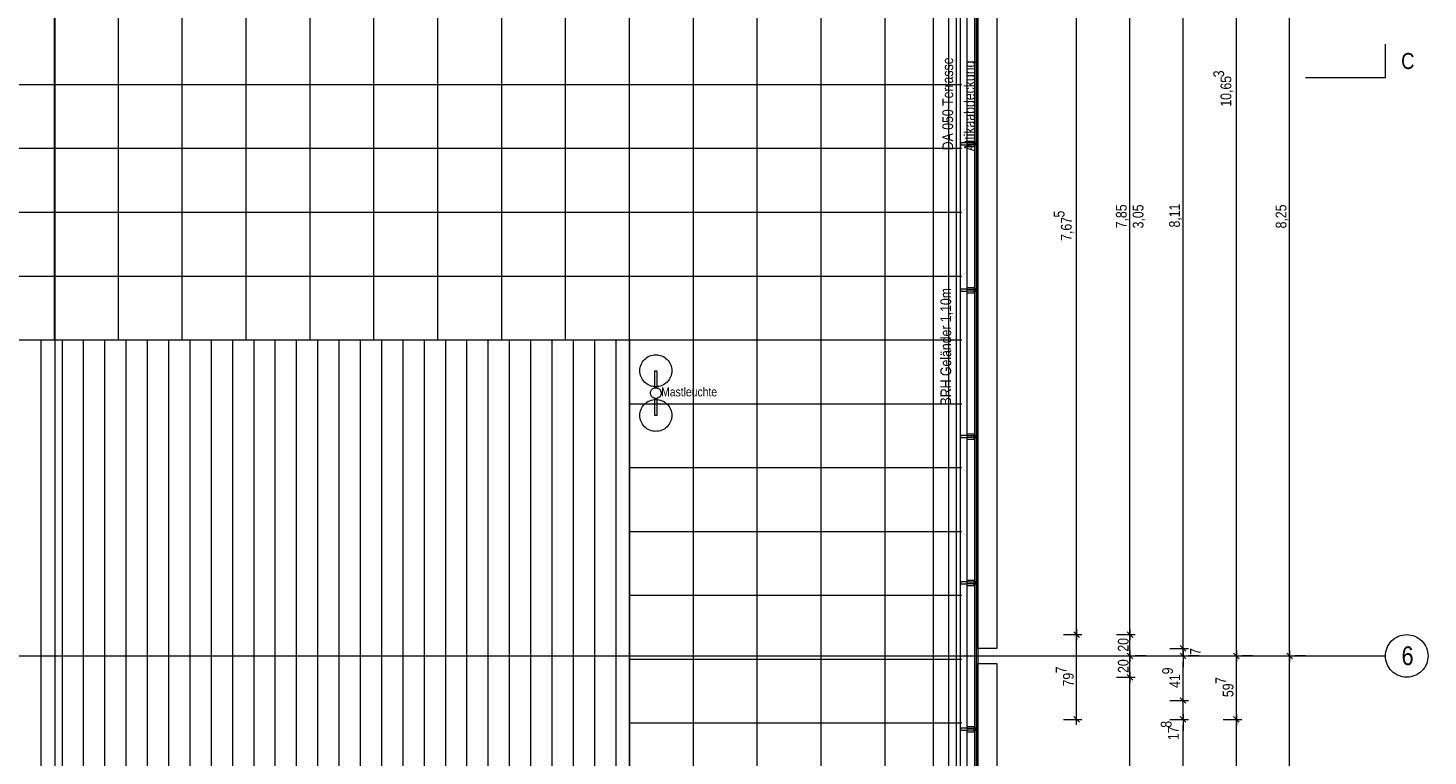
# Model space of a CAD drawing. Extents: x -620 to 3480, y 62 to 1112.
# Tile 43 of 76: x -169 to 94, y 363 to 499. Entities that reach past the tile are written whole.
import ezdxf
from ezdxf.lldxf.tags import DXFTag

# ---------------------------------------------------------------- set-up
doc = ezdxf.new("R2010")
doc.units = 0
doc.layers.get('0').update_dxf_attribs({"lineweight": 13})
for name, color, linetype, lineweight, true_color in [('30 -33 Aussenwände- 7 Fassade_ Elemente', 7, 'Continuous', 9, 0x00aacc), ('30 -36 Dächer- 3 Dachbeläge', 7, 'Continuous', 15, 0x9999ff), ('30 -36 Dächer- 4 Dachbekleidungen', 7, 'Continuous', 9, 0xccccff), ('70 -72 Beschriftung- 1 Beschriftung allgemein', 7, 'Continuous', 9, 0xff6633), ('70 -76 Bemaßung- 2 Allgemein', 7, 'Continuous', 5, 0x6666cc)]:
    doc.layers.add(name, color=color, linetype=linetype, lineweight=lineweight, true_color=true_color)
for name, color, linetype, lineweight in [('60- 61 allgemeine Ausstattung- 4 Terrassen', 7, 'Continuous', 9), ('70 -71 Achsen- 1 Gebäudeachsen', 7, 'STRICHPUNKT2-A06GA2HU8I', 18), ('70 -72 Beschriftung- 6 Schnittverläufe', 7, 'STRICHPUNKT2-A06GA2HU8I', 25)]:
    doc.layers.add(name, color=color, linetype=linetype, lineweight=lineweight)
doc.styles.get("Standard").update_dxf_attribs({"font": 'ARIALN.TTF'})
tags = doc.linetypes.add('STRICHPUNKT2-A06GA2HU8I', pattern=[12.7, 6.35, -3.175, 0, -3.175]).pattern_tags.tags
tags[10:11] = [DXFTag(74, 4), DXFTag(75, 0), DXFTag(340, '0'), DXFTag(46, 0.0), DXFTag(50, 0.0), DXFTag(44, 0.0), DXFTag(45, 0.0)]
tags[8:9] = [DXFTag(74, 4), DXFTag(75, 0), DXFTag(340, '0'), DXFTag(46, 0.0), DXFTag(50, 0.0), DXFTag(44, 0.0), DXFTag(45, 0.0)]
tags[6:7] = [DXFTag(74, 4), DXFTag(75, 0), DXFTag(340, '0'), DXFTag(46, 0.0), DXFTag(50, 0.0), DXFTag(44, 0.0), DXFTag(45, 0.0)]
tags[4:5] = [DXFTag(74, 4), DXFTag(75, 0), DXFTag(340, '0'), DXFTag(46, 0.0), DXFTag(50, 0.0), DXFTag(44, 0.0), DXFTag(45, 0.0)]

# ---------------------------------------------------------------- blocks, each defined once
blk = doc.blocks.new('Referenz-A06GA2HW8I')
at = {"layer": '30 -33 Aussenwände- 7 Fassade_ Elemente', "color": 0, "linetype": 'Continuous', "lineweight": -2, "ltscale": 0.13}
for p, q in [((9.12, 208.68), (9.12, 598.68)), ((9.72, 382.88), (9.72, 545.08)), ((13.26, 545.08), (13.26, 382.88)), ((13.26, 382.88), (9.72, 382.88)), ((9.72, 380.08), (13.26, 380.08)), ((9.72, 217.88), (9.72, 380.08)), ((13.26, 380.08), (13.26, 217.88))]:
    blk.add_line(p, q, dxfattribs=at)
at = {"layer": '30 -36 Dächer- 3 Dachbeläge', "color": 0, "linetype": 'Continuous', "lineweight": -2, "ltscale": 0.13}
for p, q in [((6.42, 211.38), (6.42, 598.08)), ((9.72, 598.08), (9.72, 208.08))]:
    blk.add_line(p, q, dxfattribs=at)
at = {"layer": '30 -36 Dächer- 3 Dachbeläge', "color": 0, "lineweight": -2}
for p, q in [((9.42, 477.93), (9.02, 477.93)), ((9.02, 477.93), (9.02, 477.53)), ((9.02, 477.53), (9.42, 477.53)), ((9.42, 450.43), (9.02, 450.43)), ((9.02, 450.43), (9.02, 450.03)), ((9.02, 450.03), (9.42, 450.03)), ((9.42, 422.93), (9.02, 422.93)), ((9.02, 422.93), (9.02, 422.53)), ((9.02, 422.53), (9.42, 422.53)), ((9.42, 395.43), (9.02, 395.43)), ((9.02, 395.43), (9.02, 395.03)), ((9.02, 395.03), (9.42, 395.03)), ((9.42, 367.93), (9.02, 367.93)), ((9.02, 367.93), (9.02, 367.53)), ((9.02, 367.53), (9.42, 367.53))]:
    blk.add_line(p, q, dxfattribs=at)
for points in [[(9.02, 477.53), (9.02, 477.93), (9.42, 477.53)], [(9.42, 477.53), (9.02, 477.93), (9.42, 477.93)], [(9.02, 450.03), (9.02, 450.43), (9.42, 450.03)], [(9.42, 450.03), (9.02, 450.43), (9.42, 450.43)], [(9.02, 422.53), (9.02, 422.93), (9.42, 422.53)], [(9.42, 422.53), (9.02, 422.93), (9.42, 422.93)], [(9.02, 395.03), (9.02, 395.43), (9.42, 395.03)], [(9.42, 395.03), (9.02, 395.43), (9.42, 395.43)], [(9.02, 367.53), (9.02, 367.93), (9.42, 367.53)], [(9.42, 367.53), (9.02, 367.93), (9.42, 367.93)]]:
    blk.add_solid(points, dxfattribs=at)
at = {"layer": '30 -36 Dächer- 4 Dachbekleidungen', "color": 0, "linetype": 'Continuous', "lineweight": -2, "ltscale": 0.13}
for p, q in [((5.62, 598.08), (5.62, 212.18)), ((6.42, 211.38), (6.42, 598.08)), ((7.62, 598.08), (7.62, 210.18)), ((9.42, 208.38), (9.42, 598.08)), ((7.62, 477.93), (6.42, 477.93)), ((6.42, 477.93), (6.42, 477.53)), ((6.42, 477.53), (7.62, 477.53)), ((7.62, 478.23), (9.02, 478.23)), ((7.62, 477.93), (9.02, 477.93)), ((9.02, 477.53), (7.62, 477.53)), ((7.62, 477.23), (9.02, 477.23)), ((9.02, 478.23), (9.02, 477.93)), ((9.02, 477.93), (9.02, 477.53)), ((9.02, 477.23), (9.02, 477.53)), ((7.62, 450.43), (6.42, 450.43)), ((6.42, 450.43), (6.42, 450.03)), ((6.42, 450.03), (7.62, 450.03)), ((7.62, 450.73), (9.02, 450.73)), ((7.62, 450.43), (9.02, 450.43)), ((9.02, 450.03), (7.62, 450.03)), ((7.62, 449.73), (9.02, 449.73)), ((9.02, 450.73), (9.02, 450.43)), ((9.02, 450.43), (9.02, 450.03)), ((9.02, 449.73), (9.02, 450.03)), ((7.62, 422.93), (6.42, 422.93)), ((6.42, 422.93), (6.42, 422.53)), ((6.42, 422.53), (7.62, 422.53)), ((7.62, 423.23), (9.02, 423.23)), ((7.62, 422.93), (9.02, 422.93)), ((9.02, 422.53), (7.62, 422.53)), ((7.62, 422.23), (9.02, 422.23)), ((9.02, 423.23), (9.02, 422.93)), ((9.02, 422.93), (9.02, 422.53)), ((9.02, 422.23), (9.02, 422.53)), ((7.62, 395.43), (6.42, 395.43)), ((6.42, 395.43), (6.42, 395.03)), ((6.42, 395.03), (7.62, 395.03)), ((7.62, 395.73), (9.02, 395.73)), ((7.62, 395.43), (9.02, 395.43)), ((9.02, 395.03), (7.62, 395.03)), ((7.62, 394.73), (9.02, 394.73)), ((9.02, 395.73), (9.02, 395.43)), ((9.02, 395.43), (9.02, 395.03)), ((9.02, 394.73), (9.02, 395.03)), ((7.62, 368.23), (9.02, 368.23)), ((9.02, 368.23), (9.02, 367.93)), ((7.62, 367.93), (6.42, 367.93)), ((6.42, 367.93), (6.42, 367.53)), ((6.42, 367.53), (7.62, 367.53)), ((7.62, 367.93), (9.02, 367.93)), ((9.02, 367.53), (7.62, 367.53)), ((7.62, 367.23), (9.02, 367.23)), ((9.02, 367.93), (9.02, 367.53)), ((9.02, 367.23), (9.02, 367.53))]:
    blk.add_line(p, q, dxfattribs=at)
at = {"layer": '60- 61 allgemeine Ausstattung- 4 Terrassen', "color": 0, "lineweight": -2}
for p, q in [((4.27, 211.08), (4.27, 598.08)), ((-163.73, 440.88), (-163.73, 594.54)), ((-151.73, 440.88), (-151.73, 594.54)), ((-139.73, 440.88), (-139.73, 594.54)), ((-127.73, 440.88), (-127.73, 594.54)), ((-115.73, 440.88), (-115.73, 594.54)), ((-103.73, 440.88), (-103.73, 594.54)), ((-91.73, 440.88), (-91.73, 594.54)), ((-79.73, 440.88), (-79.73, 594.54)), ((-67.73, 440.88), (-67.73, 594.54)), ((-55.73, 211.08), (-55.73, 594.54)), ((-43.73, 211.08), (-43.73, 594.54)), ((-31.73, 211.08), (-31.73, 594.54)), ((-19.73, 211.08), (-19.73, 594.54)), ((-7.73, 211.08), (-7.73, 594.54)), ((-432.68, 488.88), (6.72, 488.88)), ((-432.68, 476.88), (6.72, 476.88)), ((-432.68, 464.88), (6.72, 464.88)), ((-432.68, 452.88), (6.72, 452.88)), ((-432.68, 440.88), (6.72, 440.88)), ((-175.73, 440.88), (-55.73, 440.88)), ((-166.26, 260.88), (-166.26, 440.88)), ((-162.26, 260.88), (-162.26, 440.88)), ((-158.26, 260.88), (-158.26, 440.88)), ((-154.26, 260.88), (-154.26, 440.88)), ((-150.26, 260.88), (-150.26, 440.88)), ((-146.26, 260.88), (-146.26, 440.88)), ((-142.26, 260.88), (-142.26, 440.88)), ((-138.26, 260.88), (-138.26, 440.88)), ((-134.26, 260.88), (-134.26, 440.88)), ((-130.26, 260.88), (-130.26, 440.88)), ((-126.26, 260.88), (-126.26, 440.88)), ((-122.26, 260.88), (-122.26, 440.88)), ((-118.26, 260.88), (-118.26, 440.88)), ((-114.26, 260.88), (-114.26, 440.88)), ((-110.26, 260.88), (-110.26, 440.88)), ((-106.26, 260.88), (-106.26, 440.88)), ((-102.26, 260.88), (-102.26, 440.88)), ((-98.26, 260.88), (-98.26, 440.88)), ((-94.26, 260.88), (-94.26, 440.88)), ((-90.26, 260.88), (-90.26, 440.88)), ((-86.26, 260.88), (-86.26, 440.88)), ((-82.26, 260.88), (-82.26, 440.88)), ((-78.26, 260.88), (-78.26, 440.88)), ((-74.26, 260.88), (-74.26, 440.88)), ((-70.26, 260.88), (-70.26, 440.88)), ((-66.26, 260.88), (-66.26, 440.88)), ((-62.26, 260.88), (-62.26, 440.88)), ((-58.26, 260.88), (-58.26, 440.88)), ((-55.73, 440.88), (-55.73, 260.88)), ((-53.43, 436.49), (-53.28, 436.75)), ((-53.28, 436.75), (-53.1, 436.98)), ((-53.1, 436.98), (-52.91, 437.2)), ((-52.91, 437.2), (-52.69, 437.4)), ((-52.69, 437.4), (-52.45, 437.57)), ((-52.45, 437.57), (-52.2, 437.73)), ((-52.2, 437.73), (-51.93, 437.85)), ((-51.93, 437.85), (-51.66, 437.95)), ((-51.66, 437.95), (-51.37, 438.02)), ((-51.37, 438.02), (-51.08, 438.07)), ((-51.08, 438.07), (-50.78, 438.08)), ((-50.78, 438.08), (-50.49, 438.07)), ((-50.49, 438.07), (-50.2, 438.02)), ((-50.2, 438.02), (-49.91, 437.95)), ((-49.91, 437.95), (-49.64, 437.85)), ((-49.64, 437.85), (-49.37, 437.73)), ((-49.37, 437.73), (-49.12, 437.57)), ((-49.12, 437.57), (-48.88, 437.4)), ((-48.88, 437.4), (-48.66, 437.2)), ((-48.66, 437.2), (-48.47, 436.98)), ((-48.47, 436.98), (-48.29, 436.75)), ((-48.29, 436.75), (-48.14, 436.49)), ((-53.78, 435.08), (-53.77, 435.37)), ((-53.77, 434.79), (-53.78, 435.08)), ((-53.77, 435.37), (-53.73, 435.67)), ((-53.73, 434.49), (-53.77, 434.79)), ((-53.73, 435.67), (-53.66, 435.95)), ((-53.66, 434.21), (-53.73, 434.49)), ((-53.66, 435.95), (-53.56, 436.23)), ((-53.56, 433.93), (-53.66, 434.21)), ((-53.56, 436.23), (-53.43, 436.49)), ((-53.43, 433.67), (-53.56, 433.93)), ((-50.98, 435.08), (-50.58, 435.08)), ((-50.98, 431.86), (-50.98, 435.08)), ((-50.58, 435.08), (-50.58, 431.86)), ((-48.14, 436.49), (-48.01, 436.23)), ((-48.01, 433.93), (-48.14, 433.67)), ((-48.01, 436.23), (-47.91, 435.95)), ((-47.91, 434.21), (-48.01, 433.93)), ((-47.91, 435.95), (-47.84, 435.67)), ((-47.84, 434.49), (-47.91, 434.21)), ((-47.84, 435.67), (-47.8, 435.37)), ((-47.8, 434.79), (-47.84, 434.49)), ((-47.8, 435.37), (-47.78, 435.08)), ((-47.78, 435.08), (-47.8, 434.79)), ((-53.28, 433.41), (-53.43, 433.67)), ((-53.1, 433.18), (-53.28, 433.41)), ((-52.91, 432.96), (-53.1, 433.18)), ((-52.69, 432.76), (-52.91, 432.96)), ((-52.45, 432.59), (-52.69, 432.76)), ((-52.2, 432.43), (-52.45, 432.59)), ((-51.93, 432.31), (-52.2, 432.43)), ((-51.66, 432.21), (-51.93, 432.31)), ((-51.73, 431.21), (-51.69, 431.31)), ((-51.69, 431.31), (-51.64, 431.39)), ((-51.37, 432.14), (-51.66, 432.21)), ((-51.64, 431.39), (-51.59, 431.47)), ((-51.59, 431.47), (-51.53, 431.55)), ((-51.53, 431.55), (-51.46, 431.62)), ((-51.46, 431.62), (-51.38, 431.68)), ((-51.38, 431.68), (-51.3, 431.74)), ((-51.08, 432.09), (-51.37, 432.14)), ((-51.3, 431.74), (-51.21, 431.78)), ((-51.21, 431.78), (-51.12, 431.82)), ((-51.12, 431.82), (-51.03, 431.85)), ((-50.78, 432.08), (-51.08, 432.09)), ((-51.03, 431.85), (-50.93, 431.87)), ((-50.58, 431.86), (-50.98, 431.86)), ((-50.93, 431.87), (-50.84, 431.88)), ((-50.84, 431.88), (-50.74, 431.88)), ((-50.49, 432.09), (-50.78, 432.08)), ((-50.74, 431.88), (-50.64, 431.87)), ((-50.64, 431.87), (-50.54, 431.85)), ((-50.54, 431.85), (-50.45, 431.82)), ((-50.2, 432.14), (-50.49, 432.09)), ((-50.45, 431.82), (-50.36, 431.79)), ((-50.36, 431.79), (-50.27, 431.74)), ((-50.27, 431.74), (-50.19, 431.68)), ((-49.91, 432.21), (-50.2, 432.14)), ((-50.19, 431.68), (-50.12, 431.62)), ((-50.12, 431.62), (-50.05, 431.55)), ((-50.05, 431.55), (-49.98, 431.48)), ((-49.98, 431.48), (-49.93, 431.4)), ((-49.93, 431.4), (-49.88, 431.31)), ((-49.64, 432.31), (-49.91, 432.21)), ((-49.88, 431.31), (-49.84, 431.22)), ((-49.37, 432.43), (-49.64, 432.31)), ((-49.12, 432.59), (-49.37, 432.43)), ((-48.88, 432.76), (-49.12, 432.59)), ((-48.66, 432.96), (-48.88, 432.76)), ((-48.47, 433.18), (-48.66, 432.96)), ((-48.29, 433.41), (-48.47, 433.18)), ((-48.14, 433.67), (-48.29, 433.41)), ((-55.73, 428.88), (6.72, 428.88)), ((-53.1, 428.58), (-52.91, 428.8)), ((-52.91, 428.8), (-52.69, 429)), ((-52.69, 429), (-52.45, 429.17)), ((-52.45, 429.17), (-52.2, 429.33)), ((-52.2, 429.33), (-51.93, 429.45)), ((-51.93, 429.45), (-51.66, 429.55)), ((-51.78, 430.93), (-51.77, 431.02)), ((-51.78, 430.83), (-51.78, 430.93)), ((-51.77, 430.73), (-51.78, 430.83)), ((-51.77, 431.02), (-51.76, 431.12)), ((-51.75, 430.63), (-51.77, 430.73)), ((-51.76, 431.12), (-51.73, 431.21)), ((-51.73, 430.54), (-51.75, 430.63)), ((-51.69, 430.45), (-51.73, 430.54)), ((-51.64, 430.36), (-51.69, 430.45)), ((-51.66, 429.55), (-51.37, 429.62)), ((-51.59, 430.28), (-51.64, 430.36)), ((-51.52, 430.21), (-51.59, 430.28)), ((-51.45, 430.14), (-51.52, 430.21)), ((-51.38, 430.08), (-51.45, 430.14)), ((-51.3, 430.02), (-51.38, 430.08)), ((-51.37, 429.62), (-51.08, 429.67)), ((-51.21, 429.98), (-51.3, 430.02)), ((-51.12, 429.94), (-51.21, 429.98)), ((-51.03, 429.91), (-51.12, 429.94)), ((-51.08, 429.67), (-50.78, 429.68)), ((-50.93, 429.89), (-51.03, 429.91)), ((-50.98, 426.68), (-50.98, 429.9)), ((-50.98, 429.9), (-50.58, 429.9)), ((-50.83, 429.88), (-50.93, 429.89)), ((-50.73, 429.88), (-50.83, 429.88)), ((-50.78, 429.68), (-50.49, 429.67)), ((-50.64, 429.89), (-50.73, 429.88)), ((-50.54, 429.91), (-50.64, 429.89)), ((-50.58, 429.9), (-50.58, 426.68)), ((-50.45, 429.94), (-50.54, 429.91)), ((-50.49, 429.67), (-50.2, 429.62)), ((-50.35, 429.98), (-50.45, 429.94)), ((-50.27, 430.02), (-50.35, 429.98)), ((-50.19, 430.08), (-50.27, 430.02)), ((-50.2, 429.62), (-49.91, 429.55)), ((-50.11, 430.14), (-50.19, 430.08)), ((-50.04, 430.21), (-50.11, 430.14)), ((-49.98, 430.29), (-50.04, 430.21)), ((-49.93, 430.37), (-49.98, 430.29)), ((-49.88, 430.45), (-49.93, 430.37)), ((-49.91, 429.55), (-49.64, 429.45)), ((-49.84, 430.55), (-49.88, 430.45)), ((-49.84, 431.22), (-49.82, 431.13)), ((-49.81, 430.64), (-49.84, 430.55)), ((-49.82, 431.13), (-49.8, 431.03)), ((-49.8, 430.74), (-49.81, 430.64)), ((-49.8, 431.03), (-49.79, 430.93)), ((-49.79, 430.83), (-49.8, 430.74)), ((-49.79, 430.93), (-49.79, 430.83)), ((-49.64, 429.45), (-49.37, 429.33)), ((-49.37, 429.33), (-49.12, 429.17)), ((-49.12, 429.17), (-48.88, 429)), ((-48.88, 429), (-48.66, 428.8)), ((-48.66, 428.8), (-48.47, 428.58)), ((-53.78, 426.68), (-53.77, 426.97)), ((-53.77, 426.39), (-53.78, 426.68)), ((-53.77, 426.97), (-53.73, 427.27)), ((-53.73, 426.09), (-53.77, 426.39)), ((-53.73, 427.27), (-53.66, 427.55)), ((-53.66, 425.81), (-53.73, 426.09)), ((-53.66, 427.55), (-53.56, 427.83)), ((-53.56, 427.83), (-53.43, 428.09)), ((-53.43, 428.09), (-53.28, 428.35)), ((-53.28, 428.35), (-53.1, 428.58)), ((-50.58, 426.68), (-50.98, 426.68)), ((-48.47, 428.58), (-48.29, 428.35)), ((-48.29, 428.35), (-48.14, 428.09)), ((-48.14, 428.09), (-48.01, 427.83)), ((-48.01, 427.83), (-47.91, 427.55)), ((-47.91, 427.55), (-47.84, 427.27)), ((-47.84, 426.09), (-47.91, 425.81)), ((-47.84, 427.27), (-47.8, 426.97)), ((-47.8, 426.39), (-47.84, 426.09)), ((-47.8, 426.97), (-47.78, 426.68)), ((-47.78, 426.68), (-47.8, 426.39)), ((-53.56, 425.53), (-53.66, 425.81)), ((-53.43, 425.27), (-53.56, 425.53)), ((-53.28, 425.01), (-53.43, 425.27)), ((-53.1, 424.78), (-53.28, 425.01)), ((-52.91, 424.56), (-53.1, 424.78)), ((-52.69, 424.36), (-52.91, 424.56)), ((-52.45, 424.19), (-52.69, 424.36)), ((-52.2, 424.03), (-52.45, 424.19)), ((-51.93, 423.91), (-52.2, 424.03)), ((-51.66, 423.81), (-51.93, 423.91)), ((-51.37, 423.74), (-51.66, 423.81)), ((-51.08, 423.69), (-51.37, 423.74)), ((-50.78, 423.68), (-51.08, 423.69)), ((-50.49, 423.69), (-50.78, 423.68)), ((-50.2, 423.74), (-50.49, 423.69)), ((-49.91, 423.81), (-50.2, 423.74)), ((-49.64, 423.91), (-49.91, 423.81)), ((-49.37, 424.03), (-49.64, 423.91)), ((-49.12, 424.19), (-49.37, 424.03)), ((-48.88, 424.36), (-49.12, 424.19)), ((-48.66, 424.56), (-48.88, 424.36)), ((-48.47, 424.78), (-48.66, 424.56)), ((-48.29, 425.01), (-48.47, 424.78)), ((-48.14, 425.27), (-48.29, 425.01)), ((-48.01, 425.53), (-48.14, 425.27)), ((-47.91, 425.81), (-48.01, 425.53)), ((-55.73, 416.88), (6.72, 416.88)), ((-55.73, 404.88), (6.72, 404.88)), ((-55.73, 392.88), (6.72, 392.88)), ((-55.73, 380.88), (6.72, 380.88)), ((-55.73, 368.88), (6.72, 368.88))]:
    blk.add_line(p, q, dxfattribs=at)
at = {"layer": '70 -71 Achsen- 1 Gebäudeachsen', "color": 0, "linetype": 'STRICHPUNKT2-A06GA2HU8I', "lineweight": -2, "ltscale": 0.13}
for p, q in [((-163.68, 1081.42), (-163.68, 81.98)), ((1.32, 1081.42), (1.32, 81.98)), ((-561.19, 381.48), (86.26, 381.48))]:
    blk.add_line(p, q, dxfattribs=at)
at = {"layer": '70 -71 Achsen- 1 Gebäudeachsen', "color": 0, "linetype": 'Continuous', "lineweight": -2, "ltscale": 0.13}
for p, q in [((86.93, 383.7), (87.16, 384.02)), ((87.16, 384.02), (87.43, 384.31)), ((87.43, 384.31), (87.72, 384.57)), ((87.72, 384.57), (88.03, 384.81)), ((88.03, 384.81), (88.37, 385.01)), ((88.37, 385.01), (88.72, 385.18)), ((88.72, 385.18), (89.09, 385.31)), ((89.09, 385.31), (89.47, 385.4)), ((89.47, 385.4), (89.86, 385.46)), ((89.86, 385.46), (90.26, 385.48)), ((90.26, 385.48), (90.65, 385.46)), ((90.65, 385.46), (91.04, 385.4)), ((91.04, 385.4), (91.42, 385.31)), ((91.42, 385.31), (91.79, 385.18)), ((91.79, 385.18), (92.14, 385.01)), ((92.14, 385.01), (92.48, 384.81)), ((92.48, 384.81), (92.79, 384.57)), ((92.79, 384.57), (93.08, 384.31)), ((93.08, 384.31), (93.35, 384.02)), ((93.35, 384.02), (93.58, 383.7)), ((86.26, 381.48), (86.27, 381.87)), ((86.27, 381.09), (86.26, 381.48)), ((86.27, 381.87), (86.33, 382.26)), ((86.33, 382.26), (86.43, 382.64)), ((86.43, 382.64), (86.56, 383.01)), ((86.56, 383.01), (86.73, 383.37)), ((86.73, 383.37), (86.93, 383.7)), ((93.58, 383.7), (93.78, 383.37)), ((93.78, 383.37), (93.95, 383.01)), ((93.95, 383.01), (94.08, 382.64)), ((94.08, 382.64), (94.18, 382.26)), ((94.18, 382.26), (94.24, 381.87)), ((94.24, 381.87), (94.26, 381.48)), ((94.26, 381.48), (94.24, 381.09)), ((86.33, 380.7), (86.27, 381.09)), ((86.43, 380.32), (86.33, 380.7)), ((86.56, 379.95), (86.43, 380.32)), ((86.73, 379.59), (86.56, 379.95)), ((86.93, 379.26), (86.73, 379.59)), ((87.16, 378.94), (86.93, 379.26)), ((87.43, 378.65), (87.16, 378.94)), ((93.35, 378.94), (93.08, 378.65)), ((93.58, 379.26), (93.35, 378.94)), ((93.78, 379.59), (93.58, 379.26)), ((93.95, 379.95), (93.78, 379.59)), ((94.08, 380.32), (93.95, 379.95)), ((94.18, 380.7), (94.08, 380.32)), ((94.24, 381.09), (94.18, 380.7)), ((87.72, 378.39), (87.43, 378.65)), ((88.03, 378.15), (87.72, 378.39)), ((88.37, 377.95), (88.03, 378.15)), ((88.72, 377.78), (88.37, 377.95)), ((89.09, 377.65), (88.72, 377.78)), ((89.47, 377.56), (89.09, 377.65)), ((89.86, 377.5), (89.47, 377.56)), ((90.26, 377.48), (89.86, 377.5)), ((90.65, 377.5), (90.26, 377.48)), ((91.04, 377.56), (90.65, 377.5)), ((91.42, 377.65), (91.04, 377.56)), ((91.79, 377.78), (91.42, 377.65)), ((92.14, 377.95), (91.79, 377.78)), ((92.48, 378.15), (92.14, 377.95)), ((92.79, 378.39), (92.48, 378.15)), ((93.08, 378.65), (92.79, 378.39))]:
    blk.add_line(p, q, dxfattribs=at)
at = {"layer": '70 -72 Beschriftung- 6 Schnittverläufe', "color": 0, "linetype": 'Continuous', "lineweight": -2, "ltscale": 0.13}
blk.add_line((86.26, 490.12), (86.26, 496.47), dxfattribs=at)
at = {"layer": '70 -72 Beschriftung- 6 Schnittverläufe', "color": 0, "linetype": 'STRICHPUNKT2-A06GA2HU8I', "lineweight": -2, "ltscale": 0.13}
blk.add_line((86.26, 490.12), (71.26, 490.12), dxfattribs=at)
at = {"layer": '70 -76 Bemaßung- 2 Allgemein', "color": 0, "linetype": 'Continuous', "lineweight": -2, "ltscale": 0.13}
for p, q in [((58.26, 382.54), (58.26, 593.48)), ((68.26, 382.54), (68.26, 545.42)), ((48.26, 383.94), (48.26, 544.02)), ((38.26, 386.54), (38.26, 541.42)), ((28.26, 386.54), (28.26, 537.92)), ((25.76, 385.48), (29.26, 385.48)), ((25.76, 385.48), (29.26, 385.48)), ((28.79, 384.95), (27.72, 386.01)), ((27.72, 386.01), (28.79, 384.95)), ((28.26, 384.48), (28.26, 386.54)), ((28.26, 386.48), (28.26, 384.42)), ((28.26, 370.6), (28.26, 384.42)), ((35.76, 385.48), (39.26, 385.48)), ((35.76, 385.48), (39.26, 385.48)), ((38.79, 384.95), (37.72, 386.01)), ((37.72, 386.01), (38.79, 384.95)), ((38.26, 384.48), (38.26, 386.54)), ((38.26, 386.48), (38.26, 384.42)), ((38.26, 382.54), (38.26, 384.42)), ((48.26, 383.94), (48.26, 385)), ((48.26, 381.88), (48.26, 383.94)), ((48.26, 381.88), (48.26, 383.94)), ((38.79, 380.95), (37.72, 382.01)), ((37.72, 382.01), (38.79, 380.95)), ((38.26, 380.48), (38.26, 382.54)), ((38.26, 382.48), (38.26, 380.42)), ((41.26, 381.48), (39.26, 381.48)), ((41.26, 381.48), (39.26, 381.48)), ((45.76, 382.88), (49.26, 382.88)), ((45.76, 382.88), (49.26, 382.88)), ((48.79, 382.35), (47.72, 383.41)), ((48.79, 382.35), (47.72, 383.41)), ((47.72, 382.01), (48.79, 380.95)), ((47.72, 382.01), (48.79, 380.95)), ((48.26, 381.48), (48.26, 382.88)), ((48.26, 382.48), (48.26, 380.42)), ((48.26, 382.48), (48.26, 380.42)), ((51.26, 381.48), (49.26, 381.48)), ((51.26, 381.48), (49.26, 381.48)), ((58.79, 380.95), (57.72, 382.01)), ((57.72, 382.01), (58.79, 380.95)), ((58.26, 380.48), (58.26, 382.54)), ((58.26, 382.48), (58.26, 380.42)), ((61.26, 381.48), (59.26, 381.48)), ((61.26, 381.48), (59.26, 381.48)), ((68.79, 380.95), (67.72, 382.01)), ((67.72, 382.01), (68.79, 380.95)), ((68.26, 380.48), (68.26, 382.54)), ((68.26, 382.48), (68.26, 380.42)), ((71.26, 381.48), (69.26, 381.48)), ((71.26, 381.48), (69.26, 381.48)), ((38.26, 378.54), (38.26, 380.42)), ((48.26, 380.42), (48.26, 379.36)), ((48.26, 374.16), (48.26, 380.42)), ((58.26, 370.6), (58.26, 380.42)), ((68.26, 217.54), (68.26, 380.42)), ((35.76, 377.48), (39.26, 377.48)), ((35.76, 377.48), (39.26, 377.48)), ((38.79, 376.95), (37.72, 378.01)), ((37.72, 378.01), (38.79, 376.95)), ((38.26, 376.48), (38.26, 378.54)), ((38.26, 378.48), (38.26, 376.42)), ((38.26, 217.54), (38.26, 376.42)), ((48.79, 372.57), (47.72, 373.63)), ((48.79, 372.57), (47.72, 373.63)), ((48.26, 374.16), (48.26, 375.22)), ((48.26, 372.1), (48.26, 374.16)), ((48.26, 372.1), (48.26, 374.16)), ((45.76, 373.1), (49.26, 373.1)), ((45.76, 373.1), (49.26, 373.1)), ((48.26, 369.54), (48.26, 373.1)), ((25.76, 369.54), (29.26, 369.54)), ((28.79, 369.01), (27.72, 370.07)), ((28.26, 368.54), (28.26, 370.6)), ((45.76, 369.54), (49.26, 369.54)), ((45.76, 369.54), (49.26, 369.54)), ((47.72, 370.07), (48.79, 369.01)), ((47.72, 370.07), (48.79, 369.01)), ((48.26, 370.54), (48.26, 368.48)), ((48.26, 370.54), (48.26, 368.48)), ((48.26, 368.48), (48.26, 367.42)), ((48.26, 217.54), (48.26, 368.48)), ((55.76, 369.54), (59.26, 369.54)), ((55.76, 369.54), (59.26, 369.54)), ((58.79, 369.01), (57.72, 370.07)), ((57.72, 370.07), (58.79, 369.01)), ((58.26, 368.54), (58.26, 370.6)), ((58.26, 370.54), (58.26, 368.48)), ((58.26, 217.54), (58.26, 368.48))]:
    blk.add_line(p, q, dxfattribs=at)
at = {"layer": '60- 61 allgemeine Ausstattung- 4 Terrassen', "color": 0, "linetype": 'Continuous', "lineweight": -2, "ltscale": 0.13, "insert": (-49.78, 431.96), "char_height": 1.7, "attachment_point": 1}
blk.add_mtext('{\\fArial Narrow;Mastleuchte}', dxfattribs=at)
at = {"layer": '70 -71 Achsen- 1 Gebäudeachsen', "color": 0, "linetype": 'Continuous', "lineweight": -2, "ltscale": 0.13, "insert": (89.3, 383.27), "char_height": 3.5241, "attachment_point": 1}
blk.add_mtext('{\\fArial Narrow;6}', dxfattribs=at)
at = {"layer": '70 -72 Beschriftung- 1 Beschriftung allgemein', "color": 0, "linetype": 'Continuous', "lineweight": -2, "ltscale": 0.13, "char_height": 2.0138, "attachment_point": 1, "rotation": 90}
for s, insert in [('{\\fArial Narrow;Attikaabdeckung}', (7.12, 476.31)), ('{\\fArial Narrow;DA 050 Terrasse}', (3.04, 476.52)), ('{\\fArial Narrow;BRH Geländer 1,10m}', (2.67, 428.57))]:
    blk.add_mtext(s, dxfattribs=dict(at, insert=insert))
at = {"layer": '70 -72 Beschriftung- 6 Schnittverläufe', "color": 0, "linetype": 'STRICHPUNKT2-A06GA2HU8I', "lineweight": -2, "ltscale": 0.13, "insert": (89.21, 494.8), "char_height": 3.0207, "attachment_point": 1}
blk.add_mtext('{\\fArial Narrow;C}', dxfattribs=at)
at = {"layer": '70 -76 Bemaßung- 2 Allgemein', "color": 0, "linetype": 'Continuous', "lineweight": -2, "ltscale": 0.13, "char_height": 2.0138, "attachment_point": 1, "rotation": 90}
for s, insert in [('{\\fArial Narrow;3}', (53.94, 490.23)), ('{\\fArial Narrow;10,65}', (55.29, 484.71)), ('{\\fArial Narrow;7,85}', (35.64, 461.84)), ('{\\fArial Narrow;3,05}', (38.79, 461.83)), ('{\\fArial Narrow;8,11}', (45.64, 462)), ('{\\fArial Narrow;8,25}', (65.64, 461.83)), ('{\\fArial Narrow;5}', (23.96, 463.88)), ('{\\fArial Narrow;7,67}', (25.31, 459.49)), ('{\\fArial Narrow;20}', (36, 382.28)), ('{\\fArial Narrow;7}', (49.56, 381.65)), ('{\\fArial Narrow;7}', (24.34, 378.21)), ('{\\fArial Narrow;20}', (36, 378.28)), ('{\\fArial Narrow;9}', (44.33, 378.02)), ('{\\fArial Narrow;79}', (25.69, 375.74)), ('{\\fArial Narrow;41}', (45.67, 375.48)), ('{\\fArial Narrow;7}', (54.34, 376.21)), ('{\\fArial Narrow;59}', (55.69, 373.74)), ('{\\fArial Narrow;8}', (44.07, 367.98)), ('{\\fArial Narrow;17}', (45.41, 365.66))]:
    blk.add_mtext(s, dxfattribs=dict(at, insert=insert))

msp = doc.modelspace()

# ---------------------------------------------------------------- block references
at = {"color": 8, "lineweight": 13, "ltscale": 0.13, "true_color": 0x808080}
msp.add_blockref('Referenz-A06GA2HW8I', (0, 0), dxfattribs=at)

doc.saveas('drawing.dxf')
